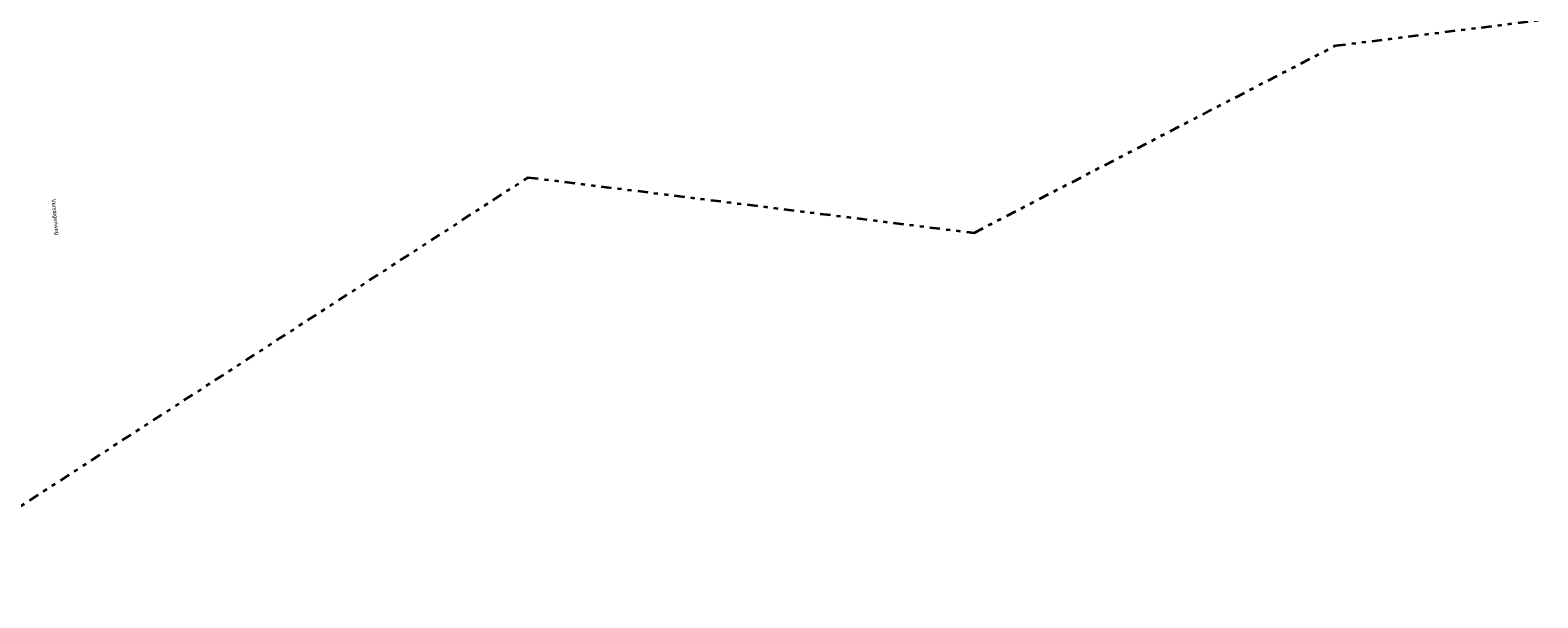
# Model space of a CAD drawing. Header units: metres. Extents: x 169249 to 194689, y 406250 to 412203.
# Tile 186 of 256: x 181418 to 181786, y 409015 to 409153. Entities that reach past the tile are written whole.
import ezdxf
from ezdxf.enums import TextEntityAlignment as Align

# ---------------------------------------------------------------- set-up
doc = ezdxf.new("R2010")
doc.units = ezdxf.units.M
doc.linetypes.add('BGT_NLCS_N264$0$AL-TEKENBLADGRENS', pattern=[11.5, 2.5, -1.5, 1, -1.5, 1, -1.5, 2.5])
doc.layers.add('BGT_NLCS_N264$0$Label_Openbareruimte', color=252, linetype='CONTINUOUS')
doc.layers.add('BGT_NLCS_N264$0$X-XX-AL-TEKENBLADGRENS-G', color=252, linetype='BGT_NLCS_N264$0$AL-TEKENBLADGRENS', lineweight=35)
doc.layers.add('X-XX-AL-REFERENTIE-G', color=7, linetype='CONTINUOUS', lineweight=18)
doc.styles.add('BGT_NLCS_N264$0$STANDARD', font='txt')

# ---------------------------------------------------------------- blocks, each defined once
blk = doc.blocks.new('BGT_NLCS_N264')
at = {"layer": 'BGT_NLCS_N264$0$X-XX-AL-TEKENBLADGRENS-G'}
blk.add_polyline3d([(179459.62, 408045.11, 0), (179824.88, 408233.02, 0), (181328.16, 409006.39, 0), (181394.76, 409023.68, 0), (181539.35, 409117.36, 0), (181648.39, 409103.79, 0), (181736.79, 409149.58, 0), (182661.62, 409265.02, 0), (183148.16, 409341.6, 0), (183404.61, 409381.96, 0), (183657.89, 409105.81, 0), (183889.73, 409338.43, 0), (183732.95, 409543.13, 0), (183924.51, 409664.89, 0), (184371.53, 409746.39, 0)], dxfattribs=at)
at = {"layer": 'BGT_NLCS_N264$0$Label_Openbareruimte', "color": 252, "lineweight": 18, "style": 'BGT_NLCS_N264$0$STANDARD'}
blk.add_text('Verstegenweg', height=1, rotation=-83.799, dxfattribs=at).set_placement((181423.62, 409107.67), align=Align.MIDDLE)

msp = doc.modelspace()

# ---------------------------------------------------------------- block references
at = {"layer": 'X-XX-AL-REFERENTIE-G'}
msp.add_blockref('BGT_NLCS_N264', (0, 0), dxfattribs=at)

doc.saveas('drawing.dxf')
